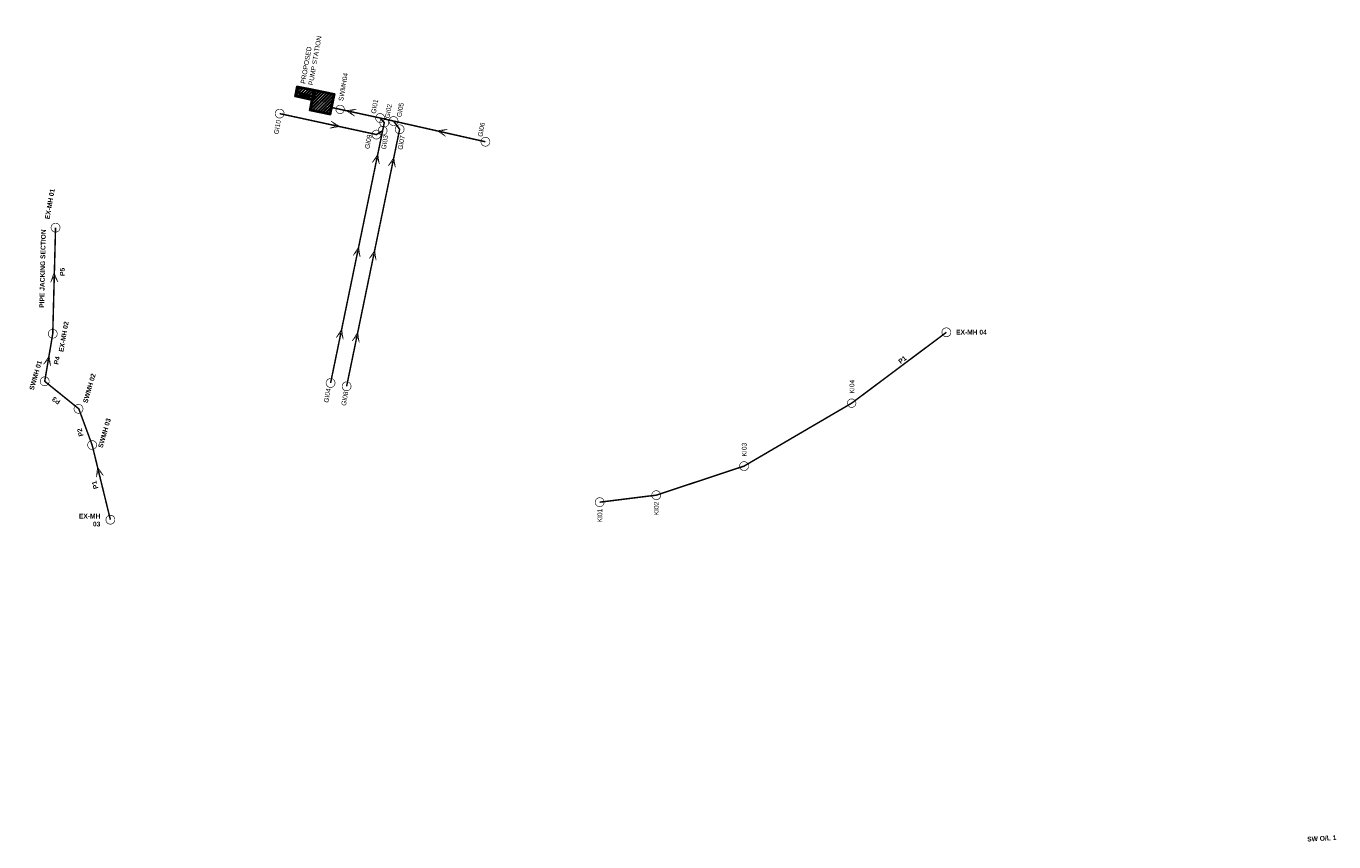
# Model space of a CAD drawing. Header units: millimetres. Extents: x -79464 to -76785, y -3788210 to -3782955.
# Tile 1 of 131: x -78622 to -78402, y -3788210 to -3788073. Entities that reach past the tile are written whole.
import ezdxf
from ezdxf.lldxf.tags import DXFTag

# ---------------------------------------------------------------- set-up
doc = ezdxf.new("R2010")
doc.units = ezdxf.units.MM
doc.header["$LTSCALE"] = 8
doc.header["$MEASUREMENT"] = 0
doc.linetypes.add('HIDDEN', pattern=[0.375, 0.25, -0.125])
for name, color, linetype in [('CIVIL  NEW SWD CHANNEL', 10, 'Continuous'), ('CIVL Hatching - Stone', 9, 'Continuous'), ('NEW STORMWATER LINE', 10, 'Continuous'), ('P', 7, 'Continuous')]:
    doc.layers.add(name, color=color, linetype=linetype)
doc.styles.add('DEFAULT', font='arial.ttf')
doc.styles.add('Swiss150', font='txt', dxfattribs={"height": 150})
tags = doc.linetypes.add('HIDDEN2', pattern=[0.1875, 0.125, -0.0625]).pattern_tags.tags
tags[6:7] = [DXFTag(74, 4), DXFTag(75, 0), DXFTag(340, '0'), DXFTag(46, 0.0), DXFTag(50, 0.0), DXFTag(44, 0.0), DXFTag(45, 0.0)]
tags[4:5] = [DXFTag(74, 4), DXFTag(75, 0), DXFTag(340, '0'), DXFTag(46, 0.0), DXFTag(50, 0.0), DXFTag(44, 0.0), DXFTag(45, 0.0)]

# ---------------------------------------------------------------- blocks, each defined once
blk = doc.blocks.new('Pump Station')
at = {"layer": 'P', "color": 3}
for p, q in [((0, 0), (3.6, 0)), ((0, 0), (0, -3.6)), ((3.6, 0), (3.6, -1.8)), ((0.2, -0.2), (3.4, -0.2)), ((0.2, -0.2), (0.2, -3.4)), ((3.4, -0.2), (3.4, -2.37)), ((6.5, -1.8), (3.6, -1.8)), ((6.3, -2), (3.6, -2)), ((6.3, -2), (6.3, -3.4)), ((6.5, -1.8), (6.5, -3.6)), ((0, -3.6), (3.6, -3.6)), ((0.2, -3.4), (3.4, -3.4)), ((3.4, -2.43), (3.4, -3.4)), ((3.6, -3.4), (3.6, -2.43)), ((3.6, -2.61), (3.6, -3.4)), ((6.3, -3.4), (3.6, -3.4)), ((6.5, -3.6), (3.6, -3.6))]:
    blk.add_line(p, q, dxfattribs=at)
at = {"layer": 'P', "color": 2}
for p, q in [((3.6, -2), (3.6, -2.37)), ((5.84, -2.4), (3.01, -2.4)), ((3.05, -2.37), (3.04, -2.4)), ((3.04, -2.4), (3.05, -2.42)), ((3.07, -2.33), (3.05, -2.35)), ((3.05, -2.35), (3.05, -2.37)), ((3.05, -2.42), (3.05, -2.45)), ((3.05, -2.45), (3.07, -2.47)), ((3.08, -2.31), (3.07, -2.33)), ((3.07, -2.47), (3.08, -2.49)), ((3.1, -2.29), (3.08, -2.31)), ((3.08, -2.49), (3.1, -2.51)), ((3.12, -2.28), (3.1, -2.29)), ((3.1, -2.51), (3.12, -2.52)), ((3.15, -2.27), (3.12, -2.28)), ((3.12, -2.52), (3.15, -2.53)), ((3.15, -2.39), (3.14, -2.4)), ((3.14, -2.4), (3.15, -2.41)), ((3.17, -2.27), (3.15, -2.27)), ((3.16, -2.37), (3.15, -2.38)), ((3.15, -2.38), (3.15, -2.39)), ((3.15, -2.41), (3.15, -2.42)), ((3.15, -2.42), (3.16, -2.43)), ((3.15, -2.53), (3.17, -2.53)), ((3.17, -2.37), (3.16, -2.37)), ((3.16, -2.43), (3.17, -2.43)), ((3.17, -2.24), (3.17, -2.56)), ((3.2, -2.27), (3.17, -2.27)), ((3.17, -2.37), (3.68, -2.37)), ((3.17, -2.43), (3.68, -2.43)), ((3.17, -2.53), (3.2, -2.53)), ((3.22, -2.28), (3.2, -2.27)), ((3.2, -2.53), (3.22, -2.52)), ((3.24, -2.29), (3.22, -2.28)), ((3.22, -2.52), (3.24, -2.51)), ((3.26, -2.31), (3.24, -2.29)), ((3.24, -2.51), (3.26, -2.49)), ((3.28, -2.32), (3.26, -2.31)), ((3.26, -2.49), (3.28, -2.48)), ((3.28, -2.71), (3.27, -2.72)), ((3.27, -2.72), (3.27, -2.74)), ((3.27, -2.74), (3.27, -3.06)), ((3.27, -3.06), (3.27, -3.07)), ((3.27, -3.07), (3.28, -3.09)), ((3.29, -2.35), (3.28, -2.32)), ((3.28, -2.48), (3.29, -2.45)), ((3.29, -2.7), (3.28, -2.71)), ((3.29, -2.71), (3.28, -2.72)), ((3.28, -2.72), (3.28, -2.74)), ((3.28, -2.74), (3.28, -3.06)), ((3.28, -3.06), (3.28, -3.07)), ((3.28, -3.07), (3.29, -3.08)), ((3.28, -3.09), (3.29, -3.1)), ((3.3, -2.37), (3.29, -2.35)), ((3.29, -2.45), (3.3, -2.43)), ((3.3, -2.69), (3.29, -2.7)), ((3.3, -2.7), (3.29, -2.71)), ((3.3, -2.71), (3.29, -2.72)), ((3.29, -2.72), (3.29, -2.74)), ((3.29, -2.74), (3.29, -3.06)), ((3.29, -3.06), (3.29, -3.07)), ((3.29, -3.07), (3.3, -3.08)), ((3.29, -3.08), (3.3, -3.09)), ((3.29, -3.1), (3.3, -3.1)), ((3.32, -2.69), (3.3, -2.69)), ((3.31, -2.7), (3.3, -2.7)), ((3.31, -2.71), (3.3, -2.71)), ((3.3, -3.08), (3.31, -3.08)), ((3.3, -3.09), (3.31, -3.09)), ((3.3, -3.1), (3.32, -3.11)), ((3.32, -2.7), (3.31, -2.7)), ((3.32, -2.71), (3.31, -2.71)), ((3.31, -3.08), (3.32, -3.09)), ((3.31, -3.09), (3.32, -3.1)), ((3.32, -2.69), (3.5, -2.69)), ((3.32, -2.7), (3.52, -2.7)), ((3.32, -2.71), (3.5, -2.71)), ((3.32, -3.09), (3.5, -3.09)), ((3.32, -3.1), (3.52, -3.1)), ((3.32, -3.11), (3.5, -3.11)), ((3.5, -2.69), (3.5, -2.71)), ((3.5, -3.09), (3.5, -3.11)), ((3.67, -2.4), (3.71, -2.4)), ((3.7, -2.32), (3.68, -2.32)), ((3.68, -2.32), (3.68, -2.48)), ((3.68, -2.48), (3.7, -2.48)), ((3.73, -2.4), (3.69, -2.4)), ((3.7, -2.48), (3.7, -2.32)), ((3.7, -2.32), (3.72, -2.32)), ((3.7, -2.48), (3.7, -2.32)), ((3.7, -2.45), (3.7, -2.35)), ((3.7, -2.45), (3.7, -2.35)), ((3.72, -2.48), (3.7, -2.48)), ((3.72, -2.32), (3.72, -2.48)), ((3.72, -2.37), (3.8, -2.37)), ((3.72, -2.43), (3.95, -2.43)), ((3.77, -2.36), (3.75, -2.37)), ((3.75, -2.43), (3.77, -2.44)), ((3.78, -2.35), (3.77, -2.36)), ((3.77, -2.44), (3.78, -2.45)), ((3.8, -2.35), (3.78, -2.35)), ((3.78, -2.45), (3.8, -2.45)), ((3.8, -2.33), (3.8, -2.47)), ((3.82, -2.35), (3.8, -2.35)), ((3.8, -2.37), (3.95, -2.37)), ((3.8, -2.45), (3.82, -2.45)), ((3.83, -2.36), (3.82, -2.35)), ((3.82, -2.45), (3.83, -2.44)), ((3.84, -2.37), (3.83, -2.36)), ((3.83, -2.44), (3.84, -2.43)), ((3.93, -2.4), (3.98, -2.4)), ((3.96, -2.32), (3.95, -2.32)), ((3.95, -2.32), (3.95, -2.48)), ((3.95, -2.48), (3.96, -2.48)), ((3.96, -2.48), (3.96, -2.32)), ((4, -2.4), (3.96, -2.4)), ((3.97, -2.32), (3.99, -2.32)), ((3.97, -2.48), (3.97, -2.32)), ((3.97, -2.45), (3.97, -2.35)), ((3.97, -2.45), (3.97, -2.35)), ((3.99, -2.48), (3.97, -2.48)), ((3.99, -2.32), (3.99, -2.48)), ((4.07, -2.43), (3.99, -2.37)), ((3.99, -2.43), (4.07, -2.37)), ((4.06, -2.4), (4.1, -2.4)), ((4.08, -2.32), (4.07, -2.32)), ((4.07, -2.32), (4.07, -2.48)), ((4.07, -2.48), (4.08, -2.48)), ((4.08, -2.48), (4.08, -2.32)), ((4.08, -2.35), (4.09, -2.35)), ((4.12, -2.4), (4.08, -2.4)), ((4.08, -2.45), (4.09, -2.45)), ((4.09, -2.32), (4.11, -2.32)), ((4.09, -2.48), (4.09, -2.32)), ((4.09, -2.45), (4.09, -2.35)), ((4.09, -2.45), (4.09, -2.35)), ((4.11, -2.48), (4.09, -2.48)), ((4.11, -2.32), (4.11, -2.48)), ((4.11, -2.37), (4.13, -2.37)), ((4.11, -2.43), (4.13, -2.43)), ((4.14, -2.35), (4.13, -2.37)), ((4.13, -2.35), (4.18, -2.37)), ((4.13, -2.37), (4.13, -2.4)), ((4.13, -2.4), (4.13, -2.43)), ((4.13, -2.43), (4.14, -2.45)), ((4.13, -2.45), (4.18, -2.43)), ((4.15, -2.33), (4.14, -2.35)), ((4.14, -2.45), (4.15, -2.47)), ((4.17, -2.31), (4.15, -2.33)), ((4.16, -2.35), (4.15, -2.35)), ((4.15, -2.35), (4.15, -2.36)), ((4.15, -2.36), (4.15, -2.36)), ((4.15, -2.36), (4.16, -2.37)), ((4.16, -2.36), (4.15, -2.38)), ((4.15, -2.38), (4.15, -2.4)), ((4.15, -2.4), (4.15, -2.42)), ((4.15, -2.42), (4.16, -2.44)), ((4.16, -2.43), (4.15, -2.44)), ((4.15, -2.44), (4.15, -2.44)), ((4.15, -2.44), (4.15, -2.45)), ((4.15, -2.45), (4.16, -2.45)), ((4.15, -2.47), (4.17, -2.49)), ((4.17, -2.34), (4.16, -2.36)), ((4.16, -2.36), (4.16, -2.35)), ((4.16, -2.35), (4.16, -2.35)), ((4.16, -2.37), (4.16, -2.36)), ((4.16, -2.36), (4.16, -2.36)), ((4.16, -2.36), (4.16, -2.36)), ((4.16, -2.44), (4.16, -2.43)), ((4.16, -2.44), (4.16, -2.44)), ((4.16, -2.45), (4.16, -2.44)), ((4.16, -2.44), (4.16, -2.44)), ((4.16, -2.44), (4.17, -2.46)), ((4.16, -2.45), (4.16, -2.45)), ((4.19, -2.29), (4.17, -2.31)), ((4.18, -2.32), (4.17, -2.34)), ((4.17, -2.46), (4.18, -2.48)), ((4.17, -2.49), (4.19, -2.51)), ((4.2, -2.31), (4.18, -2.32)), ((4.18, -2.48), (4.2, -2.49)), ((4.21, -2.28), (4.19, -2.29)), ((4.19, -2.51), (4.21, -2.52)), ((4.22, -2.3), (4.2, -2.31)), ((4.2, -2.49), (4.22, -2.5)), ((4.23, -2.27), (4.21, -2.28)), ((4.21, -2.28), (4.22, -2.32)), ((4.22, -2.29), (4.21, -2.29)), ((4.21, -2.29), (4.21, -2.3)), ((4.21, -2.3), (4.21, -2.3)), ((4.21, -2.3), (4.22, -2.3)), ((4.21, -2.52), (4.22, -2.48)), ((4.22, -2.49), (4.21, -2.5)), ((4.21, -2.5), (4.21, -2.5)), ((4.21, -2.5), (4.21, -2.51)), ((4.21, -2.51), (4.22, -2.51)), ((4.21, -2.52), (4.23, -2.53)), ((4.23, -2.3), (4.22, -2.29)), ((4.22, -2.29), (4.22, -2.29)), ((4.24, -2.29), (4.22, -2.3)), ((4.22, -2.3), (4.22, -2.3)), ((4.22, -2.3), (4.23, -2.3)), ((4.3, -2.4), (4.22, -2.4)), ((4.22, -2.5), (4.22, -2.49)), ((4.23, -2.5), (4.22, -2.5)), ((4.22, -2.51), (4.23, -2.5)), ((4.22, -2.5), (4.24, -2.51)), ((4.22, -2.51), (4.22, -2.51)), ((4.26, -2.27), (4.23, -2.27)), ((4.23, -2.3), (4.23, -2.3)), ((4.23, -2.5), (4.23, -2.5)), ((4.23, -2.53), (4.26, -2.53)), ((4.26, -2.29), (4.24, -2.29)), ((4.24, -2.51), (4.26, -2.51)), ((4.28, -2.27), (4.26, -2.27)), ((4.28, -2.29), (4.26, -2.29)), ((4.26, -2.51), (4.28, -2.51)), ((4.26, -2.53), (4.28, -2.53)), ((4.31, -2.28), (4.28, -2.27)), ((4.3, -2.3), (4.28, -2.29)), ((4.28, -2.51), (4.3, -2.5)), ((4.28, -2.53), (4.31, -2.52)), ((4.31, -2.28), (4.29, -2.32)), ((4.3, -2.29), (4.29, -2.3)), ((4.29, -2.3), (4.3, -2.3)), ((4.31, -2.52), (4.29, -2.48)), ((4.3, -2.5), (4.29, -2.5)), ((4.29, -2.5), (4.3, -2.51)), ((4.31, -2.29), (4.3, -2.29)), ((4.3, -2.29), (4.3, -2.29)), ((4.3, -2.3), (4.3, -2.3)), ((4.3, -2.3), (4.31, -2.3)), ((4.32, -2.31), (4.3, -2.3)), ((4.31, -2.5), (4.3, -2.49)), ((4.3, -2.49), (4.3, -2.5)), ((4.3, -2.5), (4.32, -2.49)), ((4.3, -2.51), (4.3, -2.51)), ((4.3, -2.51), (4.31, -2.51)), ((4.33, -2.29), (4.31, -2.28)), ((4.31, -2.3), (4.31, -2.29)), ((4.31, -2.3), (4.31, -2.3)), ((4.31, -2.3), (4.31, -2.3)), ((4.31, -2.5), (4.31, -2.5)), ((4.31, -2.51), (4.31, -2.5)), ((4.31, -2.5), (4.31, -2.5)), ((4.31, -2.52), (4.33, -2.51)), ((4.34, -2.32), (4.32, -2.31)), ((4.32, -2.49), (4.34, -2.48)), ((4.35, -2.31), (4.33, -2.29)), ((4.33, -2.51), (4.35, -2.49)), ((4.35, -2.34), (4.34, -2.32)), ((4.38, -2.35), (4.34, -2.37)), ((4.38, -2.45), (4.34, -2.43)), ((4.34, -2.48), (4.35, -2.46)), ((4.37, -2.33), (4.35, -2.31)), ((4.36, -2.36), (4.35, -2.34)), ((4.36, -2.35), (4.35, -2.36)), ((4.35, -2.36), (4.36, -2.36)), ((4.36, -2.44), (4.35, -2.44)), ((4.35, -2.44), (4.36, -2.45)), ((4.35, -2.46), (4.36, -2.44)), ((4.35, -2.49), (4.37, -2.47)), ((4.37, -2.35), (4.36, -2.35)), ((4.36, -2.35), (4.36, -2.35)), ((4.36, -2.36), (4.36, -2.37)), ((4.36, -2.37), (4.37, -2.36)), ((4.37, -2.38), (4.36, -2.36)), ((4.36, -2.44), (4.37, -2.42)), ((4.37, -2.44), (4.36, -2.43)), ((4.36, -2.43), (4.36, -2.44)), ((4.36, -2.45), (4.36, -2.45)), ((4.36, -2.45), (4.37, -2.45)), ((4.38, -2.35), (4.37, -2.33)), ((4.37, -2.36), (4.37, -2.35)), ((4.37, -2.36), (4.37, -2.36)), ((4.37, -2.36), (4.37, -2.36)), ((4.37, -2.4), (4.37, -2.38)), ((4.37, -2.42), (4.37, -2.4)), ((4.37, -2.4), (4.37, -2.4)), ((4.37, -2.44), (4.37, -2.44)), ((4.37, -2.45), (4.37, -2.44)), ((4.37, -2.44), (4.37, -2.44)), ((4.37, -2.47), (4.38, -2.45)), ((4.39, -2.37), (4.38, -2.35)), ((4.38, -2.45), (4.39, -2.43)), ((4.39, -2.37), (4.41, -2.37)), ((4.39, -2.4), (4.39, -2.37)), ((4.39, -2.43), (4.39, -2.4)), ((4.39, -2.4), (4.39, -2.4)), ((4.39, -2.43), (4.41, -2.43)), ((4.4, -2.4), (4.44, -2.4)), ((4.43, -2.32), (4.41, -2.32)), ((4.41, -2.32), (4.41, -2.48)), ((4.41, -2.48), (4.43, -2.48)), ((4.46, -2.4), (4.42, -2.4)), ((4.43, -2.48), (4.43, -2.32)), ((4.43, -2.32), (4.45, -2.32)), ((4.43, -2.48), (4.43, -2.32)), ((4.43, -2.45), (4.43, -2.35)), ((4.43, -2.35), (4.43, -2.35)), ((4.43, -2.45), (4.43, -2.35)), ((4.43, -2.45), (4.43, -2.45)), ((4.45, -2.48), (4.43, -2.48)), ((4.45, -2.32), (4.45, -2.48)), ((4.46, -2.36), (4.45, -2.37)), ((4.45, -2.43), (4.46, -2.44)), ((4.48, -2.35), (4.46, -2.36)), ((4.46, -2.44), (4.48, -2.45)), ((4.49, -2.35), (4.48, -2.35)), ((4.48, -2.45), (4.49, -2.45)), ((4.51, -2.35), (4.49, -2.35)), ((4.49, -2.45), (4.51, -2.45)), ((4.52, -2.36), (4.51, -2.35)), ((4.51, -2.45), (4.52, -2.44)), ((4.53, -2.37), (4.52, -2.36)), ((4.52, -2.4), (4.56, -2.4)), ((4.52, -2.44), (4.53, -2.43)), ((4.55, -2.32), (4.53, -2.32)), ((4.53, -2.32), (4.53, -2.48)), ((4.53, -2.48), (4.55, -2.48)), ((5.64, -2.2), (4.54, -2.2)), ((4.54, -2.32), (4.54, -2.2)), ((4.54, -2.48), (4.54, -2.32)), ((4.59, -2.4), (4.54, -2.4)), ((4.54, -2.6), (4.54, -2.48)), ((5.64, -2.6), (4.54, -2.6)), ((4.55, -2.59), (4.55, -2.21)), ((5.63, -2.21), (4.55, -2.21)), ((4.55, -2.48), (4.55, -2.32)), ((4.55, -2.32), (4.57, -2.32)), ((4.55, -2.48), (4.55, -2.32)), ((4.55, -2.45), (4.55, -2.35)), ((4.55, -2.45), (4.55, -2.35)), ((4.57, -2.48), (4.55, -2.48)), ((5.63, -2.59), (4.55, -2.59)), ((4.57, -2.32), (4.57, -2.48)), ((4.58, -2.36), (4.57, -2.35)), ((4.58, -2.36), (4.57, -2.38)), ((4.57, -2.38), (4.57, -2.4)), ((4.57, -2.4), (4.57, -2.42)), ((4.57, -2.42), (4.58, -2.44)), ((4.58, -2.44), (4.57, -2.45)), ((4.59, -2.35), (4.58, -2.36)), ((4.58, -2.44), (4.59, -2.45)), ((5.59, -2.25), (4.59, -2.25)), ((4.59, -2.34), (4.59, -2.25)), ((4.6, -2.33), (4.59, -2.35)), ((4.59, -2.45), (4.6, -2.47)), ((4.59, -2.55), (4.59, -2.46)), ((5.59, -2.55), (4.59, -2.55)), ((4.62, -2.33), (4.6, -2.33)), ((4.6, -2.47), (4.62, -2.47)), ((4.62, -2.38), (4.61, -2.39)), ((4.61, -2.39), (4.61, -2.4)), ((4.61, -2.4), (4.61, -2.41)), ((4.61, -2.41), (4.62, -2.42)), ((4.64, -2.32), (4.62, -2.33)), ((4.63, -2.37), (4.62, -2.38)), ((4.62, -2.42), (4.63, -2.43)), ((4.62, -2.47), (4.64, -2.48)), ((4.64, -2.37), (4.63, -2.37)), ((4.63, -2.43), (4.64, -2.43)), ((4.64, -2.31), (4.64, -2.49)), ((4.66, -2.33), (4.64, -2.32)), ((4.65, -2.37), (4.64, -2.37)), ((4.64, -2.43), (4.65, -2.43)), ((4.64, -2.48), (4.66, -2.47)), ((4.66, -2.38), (4.65, -2.37)), ((4.65, -2.43), (4.66, -2.42)), ((4.68, -2.33), (4.66, -2.33)), ((4.67, -2.39), (4.66, -2.38)), ((4.66, -2.42), (4.67, -2.41)), ((4.66, -2.47), (4.68, -2.47)), ((4.67, -2.4), (4.67, -2.39)), ((4.67, -2.41), (4.67, -2.4)), ((4.67, -2.4), (4.67, -2.4)), ((4.68, -2.28), (4.68, -2.34)), ((4.69, -2.28), (4.68, -2.28)), ((4.7, -2.35), (4.68, -2.33)), ((4.68, -2.47), (4.7, -2.45)), ((4.68, -2.46), (4.68, -2.52)), ((4.68, -2.52), (4.69, -2.52)), ((4.69, -2.28), (5.1, -2.28)), ((5.09, -2.28), (4.69, -2.28)), ((4.69, -2.34), (4.69, -2.28)), ((5.09, -2.29), (4.69, -2.29)), ((4.69, -2.32), (5.1, -2.32)), ((4.69, -2.32), (5.09, -2.32)), ((5.09, -2.33), (4.69, -2.33)), ((4.69, -2.52), (4.69, -2.46)), ((4.69, -2.47), (5.09, -2.47)), ((5.09, -2.48), (4.69, -2.48)), ((4.69, -2.48), (5.1, -2.48)), ((4.69, -2.51), (5.09, -2.51)), ((4.69, -2.52), (5.1, -2.52)), ((4.69, -2.52), (5.1, -2.52)), ((4.71, -2.36), (4.7, -2.35)), ((4.7, -2.45), (4.71, -2.44)), ((4.71, -2.36), (5.09, -2.36)), ((4.72, -2.38), (4.71, -2.36)), ((5.09, -2.37), (4.71, -2.37)), ((4.71, -2.37), (5.1, -2.37)), ((4.71, -2.44), (4.72, -2.42)), ((4.71, -2.43), (5.09, -2.43)), ((4.71, -2.43), (5.1, -2.43)), ((5.09, -2.44), (4.71, -2.44)), ((4.72, -2.4), (4.72, -2.38)), ((4.72, -2.42), (4.72, -2.4)), ((4.72, -2.4), (4.72, -2.4)), ((5.09, -2.52), (5.09, -2.28)), ((5.09, -2.28), (5.1, -2.28)), ((5.1, -2.28), (5.1, -2.52)), ((5.1, -2.31), (5.16, -2.32)), ((5.16, -2.33), (5.1, -2.33)), ((5.1, -2.42), (5.1, -2.38)), ((5.1, -2.38), (5.1, -2.38)), ((5.1, -2.38), (5.11, -2.38)), ((5.1, -2.42), (5.1, -2.42)), ((5.1, -2.42), (5.1, -2.42)), ((5.1, -2.42), (5.11, -2.42)), ((5.1, -2.49), (5.2, -2.47)), ((5.1, -2.48), (5.12, -2.47)), ((5.12, -2.47), (5.1, -2.47)), ((5.11, -2.38), (5.11, -2.39)), ((5.11, -2.39), (5.12, -2.39)), ((5.11, -2.39), (5.11, -2.41)), ((5.12, -2.41), (5.11, -2.41)), ((5.11, -2.41), (5.11, -2.42)), ((5.11, -2.47), (5.11, -2.49)), ((5.11, -2.48), (5.11, -2.49)), ((5.12, -2.34), (5.12, -2.33)), ((5.13, -2.35), (5.12, -2.34)), ((5.13, -2.36), (5.12, -2.39)), ((5.12, -2.39), (5.12, -2.41)), ((5.13, -2.44), (5.12, -2.41)), ((5.12, -2.46), (5.13, -2.45)), ((5.12, -2.47), (5.12, -2.46)), ((5.12, -2.47), (5.12, -2.48)), ((5.12, -2.47), (5.13, -2.47)), ((5.13, -2.36), (5.13, -2.35)), ((5.13, -2.36), (5.13, -2.44)), ((5.18, -2.36), (5.13, -2.36)), ((5.13, -2.36), (5.17, -2.36)), ((5.13, -2.47), (5.15, -2.42)), ((5.13, -2.45), (5.13, -2.44)), ((5.14, -2.44), (5.13, -2.44)), ((5.13, -2.47), (5.13, -2.47)), ((5.14, -2.46), (5.15, -2.43)), ((5.14, -2.46), (5.14, -2.46)), ((5.14, -2.46), (5.14, -2.47)), ((5.14, -2.47), (5.15, -2.47)), ((5.15, -2.42), (5.15, -2.42)), ((5.15, -2.42), (5.15, -2.42)), ((5.16, -2.43), (5.15, -2.43)), ((5.15, -2.44), (5.18, -2.44)), ((5.15, -2.47), (5.16, -2.46)), ((5.17, -2.33), (5.16, -2.32)), ((5.17, -2.34), (5.16, -2.33)), ((5.16, -2.43), (5.16, -2.43)), ((5.16, -2.46), (5.16, -2.46)), ((5.16, -2.46), (5.17, -2.46)), ((5.16, -2.48), (5.17, -2.47)), ((5.17, -2.34), (5.17, -2.33)), ((5.17, -2.34), (5.17, -2.34)), ((5.17, -2.34), (5.19, -2.37)), ((5.17, -2.34), (5.18, -2.38)), ((5.17, -2.46), (5.18, -2.42)), ((5.17, -2.46), (5.19, -2.43)), ((5.17, -2.47), (5.17, -2.46)), ((5.28, -2.36), (5.18, -2.36)), ((5.18, -2.36), (5.28, -2.36)), ((5.18, -2.38), (5.18, -2.38)), ((5.18, -2.38), (5.18, -2.38)), ((5.18, -2.42), (5.18, -2.42)), ((5.18, -2.42), (5.18, -2.42)), ((5.19, -2.37), (5.19, -2.37)), ((5.19, -2.37), (5.2, -2.37)), ((5.19, -2.43), (5.19, -2.43)), ((5.19, -2.43), (5.2, -2.43)), ((5.19, -2.44), (5.28, -2.44)), ((5.2, -2.47), (5.19, -2.44)), ((5.2, -2.47), (5.27, -2.47)), ((5.2, -2.47), (5.2, -2.47)), ((5.33, -2.38), (5.25, -2.38)), ((5.25, -2.38), (5.25, -2.4)), ((5.25, -2.42), (5.25, -2.4)), ((5.33, -2.42), (5.25, -2.42)), ((5.27, -2.47), (5.28, -2.47)), ((5.28, -2.36), (5.28, -2.44)), ((5.28, -2.36), (5.29, -2.39)), ((5.29, -2.41), (5.28, -2.44)), ((5.28, -2.44), (5.28, -2.47)), ((5.29, -2.39), (5.29, -2.41)), ((5.29, -2.39), (5.3, -2.39)), ((5.29, -2.41), (5.3, -2.41)), ((5.3, -2.39), (5.3, -2.41)), ((5.3, -2.39), (5.35, -2.39)), ((5.3, -2.39), (5.3, -2.39)), ((5.3, -2.41), (5.3, -2.41)), ((5.3, -2.41), (5.35, -2.41)), ((5.33, -2.37), (5.33, -2.4)), ((5.33, -2.37), (5.34, -2.37)), ((5.33, -2.43), (5.33, -2.4)), ((5.33, -2.43), (5.34, -2.43)), ((5.34, -2.37), (5.35, -2.29)), ((5.34, -2.37), (5.34, -2.4)), ((5.34, -2.43), (5.34, -2.4)), ((5.34, -2.43), (5.35, -2.51)), ((5.36, -2.28), (5.35, -2.28)), ((5.35, -2.28), (5.35, -2.29)), ((5.35, -2.29), (5.35, -2.29)), ((5.35, -2.39), (5.35, -2.41)), ((5.35, -2.51), (5.35, -2.51)), ((5.35, -2.51), (5.35, -2.51)), ((5.35, -2.51), (5.36, -2.52)), ((5.37, -2.28), (5.36, -2.28)), ((5.37, -2.52), (5.36, -2.52)), ((5.39, -2.27), (5.37, -2.28)), ((5.37, -2.28), (5.37, -2.4)), ((5.37, -2.51), (5.37, -2.4)), ((5.39, -2.53), (5.37, -2.51)), ((5.62, -2.27), (5.39, -2.27)), ((5.62, -2.53), (5.39, -2.53)), ((5.59, -2.25), (5.63, -2.21)), ((5.59, -2.27), (5.59, -2.25)), ((5.59, -2.55), (5.59, -2.53)), ((5.59, -2.55), (5.64, -2.6)), ((5.62, -2.27), (5.63, -2.28)), ((5.62, -2.53), (5.63, -2.51)), ((5.63, -2.59), (5.63, -2.21)), ((5.63, -2.27), (5.63, -2.4)), ((5.63, -2.27), (5.71, -2.27)), ((5.63, -2.53), (5.63, -2.4)), ((5.63, -2.53), (5.71, -2.53)), ((5.64, -2.27), (5.64, -2.2)), ((5.64, -2.27), (5.64, -2.53)), ((5.64, -2.6), (5.64, -2.53)), ((5.71, -2.27), (5.71, -2.4)), ((5.71, -2.27), (5.74, -2.29)), ((5.71, -2.27), (5.74, -2.29)), ((5.71, -2.53), (5.71, -2.4)), ((5.71, -2.53), (5.74, -2.5)), ((5.71, -2.53), (5.74, -2.5)), ((5.74, -2.29), (5.74, -2.4)), ((5.74, -2.5), (5.74, -2.4)), ((6.18, -2.71), (6.17, -2.72)), ((6.17, -2.72), (6.17, -2.74)), ((6.17, -2.74), (6.17, -3.06)), ((6.17, -3.06), (6.17, -3.07)), ((6.17, -3.07), (6.18, -3.09)), ((6.19, -2.7), (6.18, -2.71)), ((6.19, -2.71), (6.18, -2.72)), ((6.18, -2.72), (6.18, -2.74)), ((6.18, -2.74), (6.18, -3.06)), ((6.18, -3.06), (6.18, -3.07)), ((6.18, -3.07), (6.19, -3.08)), ((6.18, -3.09), (6.19, -3.1)), ((6.2, -2.69), (6.19, -2.7)), ((6.2, -2.7), (6.19, -2.71)), ((6.2, -2.71), (6.19, -2.72)), ((6.19, -2.72), (6.19, -2.74)), ((6.19, -2.74), (6.19, -3.06)), ((6.19, -3.06), (6.19, -3.07)), ((6.19, -3.07), (6.2, -3.08)), ((6.19, -3.08), (6.2, -3.09)), ((6.19, -3.1), (6.2, -3.1)), ((6.22, -2.69), (6.2, -2.69)), ((6.21, -2.7), (6.2, -2.7)), ((6.21, -2.71), (6.2, -2.71)), ((6.2, -3.08), (6.21, -3.08)), ((6.2, -3.09), (6.21, -3.09)), ((6.2, -3.1), (6.22, -3.11)), ((6.22, -2.7), (6.21, -2.7)), ((6.22, -2.71), (6.21, -2.71)), ((6.21, -3.08), (6.22, -3.09)), ((6.21, -3.09), (6.22, -3.1)), ((6.22, -2.69), (6.4, -2.69)), ((6.22, -2.7), (6.42, -2.7)), ((6.22, -2.71), (6.4, -2.71)), ((6.22, -3.09), (6.4, -3.09)), ((6.22, -3.1), (6.42, -3.1)), ((6.22, -3.11), (6.4, -3.11)), ((6.4, -2.69), (6.4, -2.71)), ((6.4, -3.09), (6.4, -3.11))]:
    blk.add_line(p, q, dxfattribs=at)
at = {"layer": 'CIVL Hatching - Stone', "color": 2, "char_height": 0.15, "attachment_point": 1, "style": 'Swiss150'}
for s, insert in [('SETTLING TANK 30m3', (0.87, -0.62)), ('PUMP ROOM', (3.99, -2.8))]:
    blk.add_mtext_dynamic_manual_height_columns(s, width=1.6283, gutter_width=750, heights=[0], dxfattribs=dict(at, insert=insert))

msp = doc.modelspace()

# ---------------------------------------------------------------- hatches: boundary and pattern name
at = {"layer": 'CIVL Hatching - Stone'}
h = msp.add_hatch(dxfattribs=at)
h.set_pattern_fill('ANSI32', color=10)
h.set_pattern_definition([(45, (-6.40734, -4089.3555), (-0.265165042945, 0.265165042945), []), (45, (-6.23056, -4089.3555), (-0.265165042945, 0.265165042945), [])])
h.paths.add_polyline_path([(-78569.8, -3788083.89), (-78576.17, -3788082.58), (-78576.53, -3788084.34), (-78573.69, -3788084.94), (-78574.06, -3788086.7), (-78570.53, -3788087.42)])

# ---------------------------------------------------------------- linework, layer by layer
at = {"layer": 'CIVIL  NEW SWD CHANNEL', "color": 160, "linetype": 'HIDDEN', "const_width": 0.1}
for points in [[(-78579.81, -3788087.23, 1), (-78578.31, -3788087.23, 1)], [(-78562.95, -3788087.97, 1), (-78561.45, -3788087.97, 1)], [(-78562.25, -3788088.75, 1), (-78560.75, -3788088.75, 1)], [(-78560.7, -3788088.48, 1), (-78559.2, -3788088.48, 1)], [(-78559.67, -3788089.86, 1), (-78558.17, -3788089.86, 1)], [(-78563.56, -3788090.75, 1), (-78562.06, -3788090.75, 1)], [(-78562.53, -3788090.1, 1), (-78561.03, -3788090.1, 1)], [(-78545.28, -3788091.96, 1), (-78543.78, -3788091.96, 1)], [(-78571.26, -3788132.47, 1), (-78569.76, -3788132.47, 1)], [(-78568.57, -3788133.03, 1), (-78567.07, -3788133.03, 1)], [(-78483.79, -3788135.88, 1), (-78482.36, -3788135.84, 1)], [(-78501.88, -3788146.43, 1), (-78500.38, -3788146.43, 1)], [(-78516.61, -3788151.31, 1), (-78515.11, -3788151.31, 1)], [(-78526.11, -3788152.49, 1), (-78524.61, -3788152.49, 1)]]:
    msp.add_lwpolyline(points, format="xyb", close=True, dxfattribs=at)
at = {"layer": 'CIVIL  NEW SWD CHANNEL', "linetype": 'HIDDEN', "const_width": 0.1}
for points in [[(-78569.62, -3788086.54, 1), (-78568.2, -3788086.5, 1)], [(-78617.41, -3788106.38, 1), (-78615.91, -3788106.38, 1)], [(-78467.93, -3788123.96, 1), (-78466.43, -3788123.96, 1)], [(-78619.23, -3788132.19, 1), (-78617.73, -3788132.19, 1)], [(-78613.56, -3788136.81, 1), (-78612.06, -3788136.81, 1)], [(-78611.27, -3788142.89, 1), (-78609.77, -3788142.89, 1)], [(-78608.21, -3788155.43, 1), (-78606.71, -3788155.43, 1)], [(-78608.21, -3788155.44, 1), (-78606.71, -3788155.44, 1)]]:
    msp.add_lwpolyline(points, format="xyb", close=True, dxfattribs=at)
at = {"layer": 'CIVIL  NEW SWD CHANNEL', "color": 30, "const_width": 0.1}
for points in [[(-78567.9, -3788086.73), (-78566.2, -3788086.49)], [(-78567.9, -3788086.73), (-78566.47, -3788087.67)], [(-78566.47, -3788087.67), (-78567.41, -3788086.84), (-78566.2, -3788086.49)], [(-78616.92, -3788113.94), (-78617.47, -3788115.56)], [(-78617.47, -3788115.56), (-78616.9, -3788114.44), (-78616.26, -3788115.52)], [(-78616.92, -3788113.94), (-78616.26, -3788115.52)], [(-78617.73, -3788127.92), (-78617.49, -3788129.61)], [(-78609.62, -3788146.59), (-78609.81, -3788148.29)], [(-78609.81, -3788148.29), (-78609.5, -3788147.07), (-78608.64, -3788147.99)], [(-78609.62, -3788146.59), (-78608.64, -3788147.99)]]:
    msp.add_lwpolyline(points, dxfattribs=at)
at = {"layer": 'CIVIL  NEW SWD CHANNEL', "linetype": 'HIDDEN2', "ltscale": 20, "const_width": 0.25}
for points in [[(-78561.78, -3788090.1), (-78562.8, -3788090.75), (-78579.06, -3788087.23)], [(-78570.51, -3788132.47), (-78561.93, -3788090.84), (-78561.5, -3788088.75), (-78562.2, -3788087.97)], [(-78567.82, -3788133.03), (-78558.92, -3788089.86), (-78559.95, -3788088.48), (-78562.2, -3788087.97)], [(-78559.95, -3788088.48), (-78544.53, -3788091.96)]]:
    msp.add_lwpolyline(points, dxfattribs=at)
at = {"layer": 'CIVIL  NEW SWD CHANNEL', "color": 10, "const_width": 0.1}
for points in [[(-78570.64, -3788089.69), (-78569.45, -3788089.3), (-78570.42, -3788088.5)], [(-78568.96, -3788089.39), (-78570.42, -3788088.5)], [(-78568.96, -3788089.39), (-78570.64, -3788089.69)], [(-78552.63, -3788090.11), (-78550.94, -3788089.87)], [(-78552.63, -3788090.11), (-78551.21, -3788091.06)], [(-78551.21, -3788091.06), (-78552.15, -3788090.22), (-78550.94, -3788089.87)], [(-78562.58, -3788094.02), (-78563.52, -3788095.45)], [(-78562.33, -3788095.7), (-78562.69, -3788094.5), (-78563.52, -3788095.45)], [(-78562.58, -3788094.02), (-78562.33, -3788095.7)], [(-78559.89, -3788094.57), (-78560.83, -3788096)], [(-78559.64, -3788096.26), (-78560, -3788095.06), (-78560.83, -3788096)], [(-78559.89, -3788094.57), (-78559.64, -3788096.26)], [(-78565.8, -3788109.63), (-78566.73, -3788111.06)], [(-78565.55, -3788111.31), (-78565.9, -3788110.11), (-78566.73, -3788111.06)], [(-78565.8, -3788109.63), (-78565.55, -3788111.31)], [(-78563.11, -3788110.18), (-78564.04, -3788111.61)], [(-78562.86, -3788111.87), (-78563.22, -3788110.67), (-78564.04, -3788111.61)], [(-78563.11, -3788110.18), (-78562.86, -3788111.87)], [(-78568.64, -3788123.43), (-78569.58, -3788124.86)], [(-78568.39, -3788125.12), (-78568.75, -3788123.92), (-78569.58, -3788124.86)], [(-78568.64, -3788123.43), (-78568.39, -3788125.12)], [(-78565.95, -3788123.98), (-78566.89, -3788125.41)], [(-78565.95, -3788123.98), (-78565.7, -3788125.67)], [(-78565.7, -3788125.67), (-78566.06, -3788124.47), (-78566.89, -3788125.41)]]:
    msp.add_lwpolyline(points, dxfattribs=at)
at = {"layer": 'CIVL Hatching - Stone', "color": 11, "true_color": 0xfe847a, "const_width": 0.1}
msp.add_lwpolyline([(-78576.53, -3788084.34), (-78576.17, -3788082.58), (-78569.8, -3788083.89), (-78570.53, -3788087.42), (-78574.06, -3788086.7), (-78573.69, -3788084.94), (-78576.53, -3788084.34)], dxfattribs=at)
at = {"layer": 'NEW STORMWATER LINE', "color": 30, "linetype": 'HIDDEN2', "ltscale": 20, "const_width": 0.25}
for points in [[(-78562.2, -3788087.97), (-78570.59, -3788086.15), (-78570.59, -3788086.15)], [(-78616.66, -3788106.38), (-78617.13, -3788124.2), (-78618.48, -3788132.19), (-78612.76, -3788136.81), (-78610.52, -3788142.89), (-78607.46, -3788155.44)]]:
    msp.add_lwpolyline(points, dxfattribs=at)

# ---------------------------------------------------------------- block references
at = {"layer": 'CIVL Hatching - Stone', "rotation": 168.3235422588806}
msp.add_blockref('Pump Station', (-78570.53, -3788087.44), dxfattribs=at)

# ---------------------------------------------------------------- texts
at = {"layer": 'NEW STORMWATER LINE', "color": 160, "linetype": 'Continuous', "lineweight": -3, "char_height": 0.8, "attachment_point": 1, "rotation": 80, "style": 'DEFAULT'}
for s, insert in [('GI01', (-78563.72, -3788087.15, -1731.93)), ('GI02', (-78561.42, -3788087.93, -1731.93)), ('GI05', (-78559.43, -3788087.73, -1731.93)), ('GI10', (-78580.05, -3788090.62, -1731.93)), ('GI06', (-78545.81, -3788091.03)), ('GI09', (-78564.79, -3788093.08, -1731.93)), ('GI03', (-78562.03, -3788093.17, -1731.93)), ('GI07', (-78559.24, -3788093.22, -1731.93)), ('GI04', (-78571.66, -3788135.69, -1731.93)), ('GI08', (-78568.74, -3788136.22, -1731.93))]:
    msp.add_mtext_dynamic_manual_height_columns(s, width=5.3319, gutter_width=1, heights=[0], dxfattribs=dict(at, insert=insert))
at = {"layer": 'NEW STORMWATER LINE', "color": 30, "linetype": 'HIDDEN2', "ltscale": 20, "insert": (-78475.34, -3788128.68, -0.13), "char_height": 0.8, "attachment_point": 1, "rotation": 38.542, "style": 'DEFAULT', "bg_fill": 3, "box_fill_scale": 1.5, "bg_fill_color": 256, "bg_fill_transparency": 0}
msp.add_mtext_dynamic_manual_height_columns('{\\fArial|b1|i0|c0|p39;P1}', width=0.8, gutter_width=1, heights=[0], dxfattribs=at)
at = {"layer": 'NEW STORMWATER LINE', "linetype": 'Continuous', "lineweight": -3, "char_height": 0.8, "attachment_point": 1, "style": 'DEFAULT'}
for s, insert, rotation in [('{\\fArial|b1|i0|c0|p39;SWMH 02}', (-78612.08, -3788135.7, -1731.93), 74), ('{\\fArial|b1|i0|c0|p39;SWMH 03}', (-78609.54, -3788143.21, -1731.93), 74), ('{\\fArial|b1|i0|c0|p39;SW O/L 1}', (-78406.66, -3788208.69, -1731.93), 3.1799)]:
    msp.add_mtext_dynamic_manual_height_columns(s, width=5.3319, gutter_width=1, heights=[0], dxfattribs=dict(at, insert=insert, rotation=rotation))

# ---------------------------------------------------------------- next in the draw order: texts
at = {"layer": 'NEW STORMWATER LINE', "linetype": 'Continuous', "lineweight": -3, "char_height": 0.8, "attachment_point": 1, "style": 'DEFAULT', "bg_fill": 3, "box_fill_scale": 1.5, "bg_fill_color": 256, "bg_fill_transparency": 0}
for s, width, insert, rotation in [('PROPOSED PUMP STATION', 9.2737, (-78575.57, -3788082.14), 80), ('SWMH04', 5.3319, (-78569.2, -3788085.05, -1731.93), 80), ('{\\fArial|b1|i0|c0|p39;SWMH 01 }', 5.3319, (-78621.1, -3788133.52, -1731.93), 74)]:
    msp.add_mtext_dynamic_manual_height_columns(s, width=width, gutter_width=1, heights=[0], dxfattribs=dict(at, insert=insert, rotation=rotation))
at = {"layer": 'NEW STORMWATER LINE', "color": 160, "linetype": 'Continuous', "lineweight": -3, "char_height": 0.8, "attachment_point": 1, "style": 'DEFAULT', "bg_fill": 3, "box_fill_scale": 1.5, "bg_fill_color": 256, "bg_fill_transparency": 0}
for s, width, insert, rotation in [('{\\fArial|b1|i0|c0|p39;EX-MH 01}', 5.0117, (-78618.47, -3788104.87, -1731.93), 80), ('{\\fArial|b1|i0|c0|p39;EX-MH 02}', 5.3319, (-78616.14, -3788127.16, -1731.93), 80), ('KI04', 2.0487, (-78483.43, -3788134.24, -1731.93), 90), ('KI03', 2.0487, (-78501.5, -3788144.82, -1725.37), 90), ('KI02', 2.0487, (-78516.24, -3788154.7, -1731.93), 90), ('KI01', 2.1335, (-78525.73, -3788155.88, -1731.93), 90)]:
    msp.add_mtext_dynamic_manual_height_columns(s, width=width, gutter_width=1, heights=[0], dxfattribs=dict(at, insert=insert, rotation=rotation))
at = {"layer": 'NEW STORMWATER LINE', "color": 30, "linetype": 'Continuous', "lineweight": -3, "char_height": 0.8, "attachment_point": 1, "style": 'DEFAULT', "bg_fill": 3, "box_fill_scale": 1.5, "bg_fill_color": 256, "bg_fill_transparency": 0}
for s, width, insert, rotation in [('{\\fArial|b1|i0|c0|p39;P5}', 0.9937, (-78615.94, -3788114.49, -1731.93), 88.7158), ('{\\fArial|b1|i0|c0|p39;P2}', 0.8, (-78612.72, -3788141.53, -1725.96), 105.4651), ('{\\fArial|b1|i0|c0|p39;P1}', 0.8, (-78610.24, -3788150.36, -1731.93), 105.4651)]:
    msp.add_mtext_dynamic_manual_height_columns(s, width=width, gutter_width=1, heights=[0], dxfattribs=dict(at, insert=insert, rotation=rotation))
at = {"layer": 'NEW STORMWATER LINE', "color": 160, "linetype": 'Continuous', "lineweight": -3, "char_height": 0.8, "attachment_point": 1, "style": 'DEFAULT', "bg_fill": 3, "box_fill_scale": 1.5, "bg_fill_color": 256, "bg_fill_transparency": 0}
for s, width, heights, insert in [('{\\fArial|b1|i0|c0|p39;EX-MH 04}', 5.3319, [0], (-78465.55, -3788123.54, -1731.93)), ('\\pxqr;{\\fArial|b1|i0|c0|p39;EX-MH\\P03 }', 4.4476, [2.31], (-78613.59, -3788154.43, -1725.35))]:
    msp.add_mtext_dynamic_manual_height_columns(s, width=width, gutter_width=1, heights=heights, dxfattribs=dict(at, insert=insert))

# ---------------------------------------------------------------- next in the draw order: linework, layer by layer
at = {"layer": 'CIVIL  NEW SWD CHANNEL', "linetype": 'HIDDEN', "const_width": 0.1}
for points in [[(-78617.88, -3788124.2, 1), (-78616.38, -3788124.2, 1)], [(-78467.93, -3788123.95, 1), (-78466.43, -3788123.95, 1)]]:
    msp.add_lwpolyline(points, format="xyb", close=True, dxfattribs=at)
at = {"layer": 'CIVIL  NEW SWD CHANNEL', "color": 30, "const_width": 0.1}
for points in [[(-78617.73, -3788127.92), (-78618.68, -3788129.34)], [(-78618.68, -3788129.34), (-78617.84, -3788128.41), (-78617.49, -3788129.61)]]:
    msp.add_lwpolyline(points, dxfattribs=at)
at = {"layer": 'CIVIL  NEW SWD CHANNEL', "linetype": 'HIDDEN2', "ltscale": 20, "const_width": 0.25}
msp.add_lwpolyline([(-78525.36, -3788152.49), (-78525.36, -3788152.49), (-78515.86, -3788151.31), (-78515.86, -3788151.31), (-78501.13, -3788146.43), (-78501.13, -3788146.43), (-78483.07, -3788135.86)], dxfattribs=at)
at = {"layer": 'NEW STORMWATER LINE', "color": 30, "linetype": 'HIDDEN2', "ltscale": 20, "const_width": 0.25}
msp.add_lwpolyline([(-78483.07, -3788135.86), (-78467.18, -3788123.96), (-78467.18, -3788123.96)], dxfattribs=at)

# ---------------------------------------------------------------- next in the draw order: texts
at = {"layer": 'NEW STORMWATER LINE', "color": 18, "linetype": 'Continuous', "lineweight": -3, "true_color": 0x000000, "insert": (-78619.38, -3788119.83), "char_height": 0.8, "attachment_point": 1, "rotation": 88.7158, "style": 'DEFAULT', "bg_fill": 3, "box_fill_scale": 1.5, "bg_fill_color": 256, "bg_fill_transparency": 0}
msp.add_mtext_dynamic_manual_height_columns('{\\fArial|b1|i0|c0|p39;PIPE JACKING SECTION}', width=13.4868, gutter_width=1, heights=[0], dxfattribs=at)
at = {"layer": 'NEW STORMWATER LINE', "color": 30, "linetype": 'Continuous', "lineweight": -3, "insert": (-78616.21, -3788136.14, -1728.2), "char_height": 0.8, "attachment_point": 1, "rotation": 146.3055, "style": 'DEFAULT', "bg_fill": 3, "box_fill_scale": 1.5, "bg_fill_color": 256, "bg_fill_transparency": 0}
msp.add_mtext_dynamic_manual_height_columns('{\\fArial|b1|i0|c0|p39;P3}', width=0.8, gutter_width=1, heights=[0], dxfattribs=at)

# ---------------------------------------------------------------- next in the draw order: texts
at = {"layer": 'NEW STORMWATER LINE', "color": 30, "linetype": 'Continuous', "lineweight": -3, "insert": (-78616.99, -3788129.26, -1731.93), "char_height": 0.8, "attachment_point": 1, "rotation": 76.1951, "style": 'DEFAULT', "bg_fill": 3, "box_fill_scale": 1.5, "bg_fill_color": 256, "bg_fill_transparency": 0}
msp.add_mtext_dynamic_manual_height_columns('{\\fArial|b1|i0|c0|p39;P4}', width=0.8, gutter_width=1, heights=[0], dxfattribs=at)

doc.saveas('drawing.dxf')
